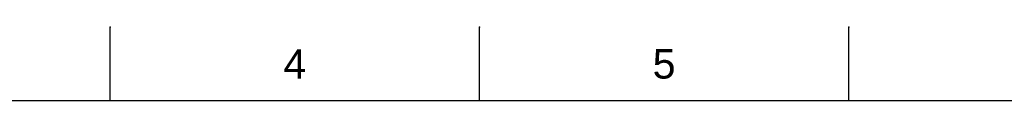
# Model space of a CAD drawing. Header units: millimetres. Extents: x 580 to 2065, y -13 to 1037.
# Tile 9 of 10: x 1102 to 1574, y 1001 to 1037. Entities that reach past the tile are written whole.
import ezdxf

# ---------------------------------------------------------------- set-up
doc = ezdxf.new("R2010")
doc.units = ezdxf.units.MM
doc.header["$LTSCALE"] = 0.1
doc.styles.get("Standard").update_dxf_attribs({"font": 'arial_0.ttf'})

msp = doc.modelspace()

# ---------------------------------------------------------------- linework, layer by layer
for p, q in [((1145.51, 1001.37), (1145.51, 1036.73)), ((1322.28, 1001.37), (1322.28, 1036.73)), ((1499.05, 1001.37), (1499.05, 1036.73)), ((2029.35, 1001.37), (615.21, 1001.37))]:
    msp.add_line(p, q)
for p in [(1145.51, 1036.73), (1322.28, 1036.73), (1499.05, 1036.73)]:
    msp.add_point(p)

# ---------------------------------------------------------------- texts
at = {"char_height": 14.14, "attachment_point": 5}
for s, insert in [('4', (1233.9, 1019.05)), ('5', (1410.66, 1019.05))]:
    msp.add_mtext_dynamic_manual_height_columns(s, width=50, gutter_width=12.5, heights=[0], dxfattribs=dict(at, insert=insert))

doc.saveas('drawing.dxf')
